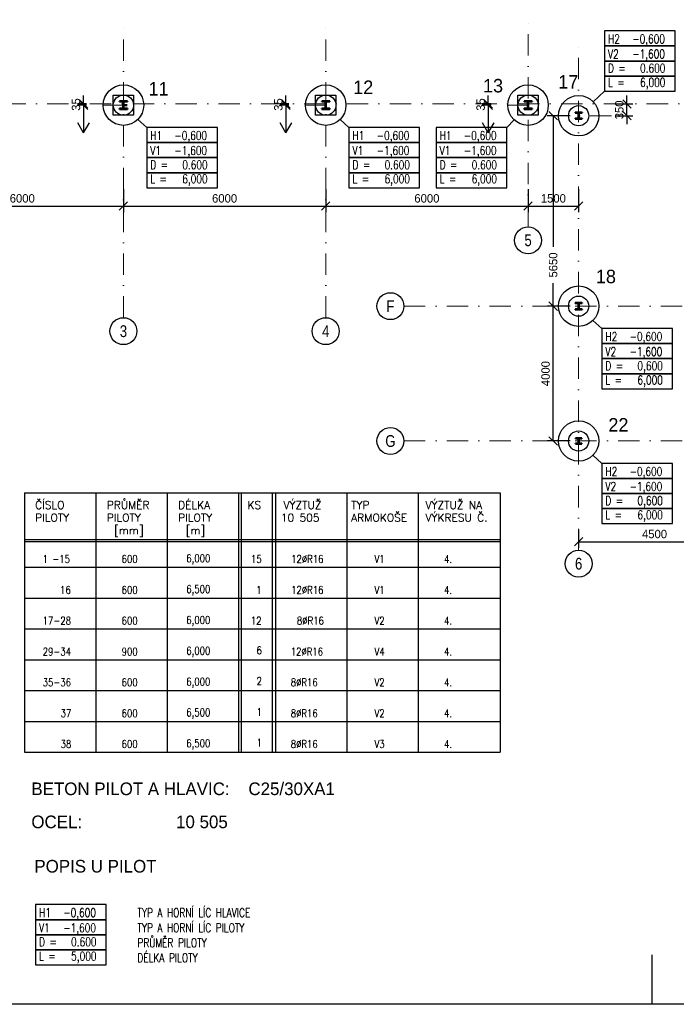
# Model space of a CAD drawing. Header units: millimetres. Extents: x -15255 to 382697, y -199968 to 116742.
# Tile 35 of 40: x 342954 to 362426, y -64111 to -34898. Entities that reach past the tile are written whole.
import ezdxf
from ezdxf.enums import TextEntityAlignment as Align

# ---------------------------------------------------------------- set-up
doc = ezdxf.new("R2010")
doc.units = ezdxf.units.MM
doc.header["$LTSCALE"] = 50
doc.linetypes.add('DASHDOT', pattern=[25.4, 12.7, -6.35, 0, -6.35])
for name, color, linetype in [('CISLA', 2, 'Continuous'), ('PILOTY', 2, 'Continuous'), ('POPIS', 6, 'Continuous')]:
    doc.layers.add(name, color=color, linetype=linetype)
for name, color, linetype, lineweight in [('CKKOTY', 3, 'Continuous', 25), ('CKKOTY_VYS', 3, 'Continuous', 25), ('CKRASTR', 1, 'DASHDOT', 18), ('CKRASTR_POPIS', 3, 'Continuous', 25), ('CSPROFILY_REZY', 4, 'Continuous', 50)]:
    doc.layers.add(name, color=color, linetype=linetype, lineweight=lineweight)
doc.styles.add('Arial', font='ARIAL.TTF', dxfattribs={"width": 0.8})
doc.styles.add('RomanS', font='romans.shx')
doc.dimstyles.new('CADKON', dxfattribs={"dimscale": 100, "dimtxt": 2.5, "dimasz": 2.5, "dimexe": 1.8, "dimexo": 5, "dimgap": 1, "dimtad": 1, "dimdec": 0, "dimrnd": 1, "dimtxsty": 'Standard', "dimblk1": 'OBLIQUE', "dimblk2": 'OBLIQUE', "dimsah": 1, "dimcen": 2.5, "dimclrd": 256, "dimadec": 1, "dimazin": 2, "dimtfac": 1, "dimtdec": 0, "dimtix": 1, "dimtmove": 2, "dimatfit": 3, "dimldrblk": 'OPEN30', "dimfxl": 0, "dimtolj": 1, "dimlwd": -1, "dimarcsym": 0})

# ---------------------------------------------------------------- blocks, each defined once
blk = doc.blocks.new('_OBLIQUE')
at = {"color": 0, "linetype": 'ByBlock'}
blk.add_line((-0.5, -0.5), (0.5, 0.5), dxfattribs=at)
blk = doc.blocks.new('*D600')
at = {"layer": 'CKKOTY'}
for p, q in [((360962, -37398), (360962, -37148)), ((360962, -37748), (360962, -37398)), ((360962, -37748), (360962, -37998))]:
    blk.add_line(p, q, dxfattribs=at)
at = {"layer": 'CKKOTY', "color": 0, "lineweight": -2}
for p, q in [((360630, -37398), (361142, -37398)), ((360630, -37748), (361142, -37748))]:
    blk.add_line(p, q, dxfattribs=at)
at = {"layer": 'Defpoints', "color": 0}
for p in [(360130, -37398), (360962, -37398), (360130, -37748)]:
    blk.add_point(p, dxfattribs=at)
at = {"layer": 'CKKOTY', "xscale": 250, "yscale": 250, "zscale": 250}
for p, rotation in [((360962, -37398), 270), ((360962, -37748), 90)]:
    blk.add_blockref('_OBLIQUE', p, dxfattribs=dict(at, rotation=rotation))
at = {"layer": 'CKKOTY', "color": 0, "insert": (360737, -37573), "char_height": 250, "attachment_point": 5, "rotation": 90}
blk.add_mtext('\\A1;350', dxfattribs=at)
blk = doc.blocks.new('_Open30')
at = {"color": 0, "lineweight": -2}
for p, q in [((-1, 0.27), (0, 0)), ((0, 0), (-1, -0.27)), ((0, 0), (-1, 0))]:
    blk.add_line(p, q, dxfattribs=at)
blk = doc.blocks.new('*D567')
at = {"layer": 'CKKOTY_VYS'}
for p, q in [((356849, -37398), (356849, -37148)), ((356849, -37398), (356849, -37433)), ((356849, -37433), (356849, -37683))]:
    blk.add_line(p, q, dxfattribs=at)
at = {"layer": 'CKKOTY_VYS', "color": 0, "lineweight": -2}
for p, q in [((356931, -37398), (356669, -37398)), ((356931, -37433), (356669, -37433))]:
    blk.add_line(p, q, dxfattribs=at)
at = {"layer": 'Defpoints', "color": 0}
for p in [(356849, -37433), (357431, -37398), (357431, -37433)]:
    blk.add_point(p, dxfattribs=at)
at = {"layer": 'CKKOTY_VYS', "xscale": 250, "yscale": 250, "zscale": 250}
for p, rotation in [((356849, -37398), 270), ((356849, -37433), 90)]:
    blk.add_blockref('_OBLIQUE', p, dxfattribs=dict(at, rotation=rotation))
at = {"layer": 'CKKOTY_VYS', "color": 0, "insert": (356624, -37415), "char_height": 250, "attachment_point": 5, "rotation": 90}
blk.add_mtext('\\A1;35', dxfattribs=at)
blk = doc.blocks.new('*D566')
at = {"layer": 'CKKOTY_VYS'}
for p, q in [((350849, -37398), (350849, -37148)), ((350849, -37398), (350849, -37433)), ((350849, -37433), (350849, -37683))]:
    blk.add_line(p, q, dxfattribs=at)
at = {"layer": 'CKKOTY_VYS', "color": 0, "lineweight": -2}
for p, q in [((350931, -37398), (350669, -37398)), ((350931, -37433), (350669, -37433))]:
    blk.add_line(p, q, dxfattribs=at)
at = {"layer": 'Defpoints', "color": 0}
for p in [(350849, -37433), (351431, -37398), (351431, -37433)]:
    blk.add_point(p, dxfattribs=at)
at = {"layer": 'CKKOTY_VYS', "xscale": 250, "yscale": 250, "zscale": 250}
for p, rotation in [((350849, -37398), 270), ((350849, -37433), 90)]:
    blk.add_blockref('_OBLIQUE', p, dxfattribs=dict(at, rotation=rotation))
at = {"layer": 'CKKOTY_VYS', "color": 0, "insert": (350624, -37415), "char_height": 250, "attachment_point": 5, "rotation": 90}
blk.add_mtext('\\A1;35', dxfattribs=at)
blk = doc.blocks.new('*D565')
at = {"layer": 'CKKOTY_VYS'}
for p, q in [((344849, -37398), (344849, -37148)), ((344849, -37398), (344849, -37433)), ((344849, -37433), (344849, -37683))]:
    blk.add_line(p, q, dxfattribs=at)
at = {"layer": 'CKKOTY_VYS', "color": 0, "lineweight": -2}
for p, q in [((344931, -37398), (344669, -37398)), ((344931, -37433), (344669, -37433))]:
    blk.add_line(p, q, dxfattribs=at)
at = {"layer": 'Defpoints', "color": 0}
for p in [(344849, -37433), (345431, -37398), (345431, -37433)]:
    blk.add_point(p, dxfattribs=at)
at = {"layer": 'CKKOTY_VYS', "xscale": 250, "yscale": 250, "zscale": 250}
for p, rotation in [((344849, -37398), 270), ((344849, -37433), 90)]:
    blk.add_blockref('_OBLIQUE', p, dxfattribs=dict(at, rotation=rotation))
at = {"layer": 'CKKOTY_VYS', "color": 0, "insert": (344624, -37415), "char_height": 250, "attachment_point": 5, "rotation": 90}
blk.add_mtext('\\A1;35', dxfattribs=at)
blk = doc.blocks.new('*D554')
at = {"layer": 'CKKOTY', "color": 0, "lineweight": -2}
for p, q in [((359530, -50019), (359530, -50565)), ((364030, -50019), (364030, -50565))]:
    blk.add_line(p, q, dxfattribs=at)
at = {"layer": 'CKKOTY'}
blk.add_line((359530, -50385), (364030, -50385), dxfattribs=at)
at = {"layer": 'Defpoints', "color": 0}
for p in [(359530, -49519), (364030, -49519), (364030, -50385)]:
    blk.add_point(p, dxfattribs=at)
at = {"layer": 'CKKOTY', "xscale": 250, "yscale": 250, "zscale": 250, "rotation": 180}
blk.add_blockref('_OBLIQUE', (359530, -50385), dxfattribs=at)
at = {"layer": 'CKKOTY', "xscale": 250, "yscale": 250, "zscale": 250}
blk.add_blockref('_OBLIQUE', (364030, -50385), dxfattribs=at)
at = {"layer": 'CKKOTY', "color": 0, "insert": (361780, -50160), "char_height": 250, "attachment_point": 5}
blk.add_mtext('\\A1;4500', dxfattribs=at)
blk = doc.blocks.new('*D549')
at = {"layer": 'CKKOTY', "color": 0, "lineweight": -2}
for p, q in [((359275, -37748), (358595, -37748)), ((359275, -43398), (358595, -43398))]:
    blk.add_line(p, q, dxfattribs=at)
at = {"layer": 'CKKOTY'}
for p, q in [((358775, -37748), (358775, -41639)), ((358775, -43398), (358775, -42714))]:
    blk.add_line(p, q, dxfattribs=at)
at = {"layer": 'Defpoints', "color": 0}
for p in [(358775, -37748), (360812, -37748), (361522, -43398)]:
    blk.add_point(p, dxfattribs=at)
at = {"layer": 'CKKOTY', "xscale": 250, "yscale": 250, "zscale": 250}
for p, rotation in [((358775, -37748), 90), ((358775, -43398), 270)]:
    blk.add_blockref('_OBLIQUE', p, dxfattribs=dict(at, rotation=rotation))
at = {"layer": 'CKKOTY', "color": 0, "insert": (358775, -42176), "char_height": 250, "attachment_point": 5, "rotation": 90}
blk.add_mtext('\\A1;5650', dxfattribs=at)
blk = doc.blocks.new('*D548')
at = {"layer": 'CKKOTY', "color": 0, "lineweight": -2}
for p, q in [((359275, -43398), (358595, -43398)), ((359275, -47398), (358595, -47398))]:
    blk.add_line(p, q, dxfattribs=at)
at = {"layer": 'CKKOTY'}
blk.add_line((358775, -47398), (358775, -43398), dxfattribs=at)
at = {"layer": 'Defpoints', "color": 0}
for p in [(358775, -43398), (361522, -43398), (361522, -47398)]:
    blk.add_point(p, dxfattribs=at)
at = {"layer": 'CKKOTY', "xscale": 250, "yscale": 250, "zscale": 250}
for p, rotation in [((358775, -43398), 90), ((358775, -47398), 270)]:
    blk.add_blockref('_OBLIQUE', p, dxfattribs=dict(at, rotation=rotation))
at = {"layer": 'CKKOTY', "color": 0, "insert": (358550, -45398), "char_height": 250, "attachment_point": 5, "rotation": 90}
blk.add_mtext('\\A1;4000', dxfattribs=at)
blk = doc.blocks.new('*D547')
at = {"layer": 'CKKOTY', "color": 0, "lineweight": -2}
for p, q in [((358030, -39926), (358030, -40606)), ((359530, -39926), (359530, -40606))]:
    blk.add_line(p, q, dxfattribs=at)
at = {"layer": 'CKKOTY'}
blk.add_line((358030, -40426), (359530, -40426), dxfattribs=at)
at = {"layer": 'Defpoints', "color": 0}
for p in [(359530, -38933), (358030, -39236), (359530, -40426)]:
    blk.add_point(p, dxfattribs=at)
at = {"layer": 'CKKOTY', "xscale": 250, "yscale": 250, "zscale": 250, "rotation": 180}
blk.add_blockref('_OBLIQUE', (358030, -40426), dxfattribs=at)
at = {"layer": 'CKKOTY', "xscale": 250, "yscale": 250, "zscale": 250}
blk.add_blockref('_OBLIQUE', (359530, -40426), dxfattribs=at)
at = {"layer": 'CKKOTY', "color": 0, "insert": (358780, -40201), "char_height": 250, "attachment_point": 5}
blk.add_mtext('\\A1;1500', dxfattribs=at)
blk = doc.blocks.new('*D546')
at = {"layer": 'CKKOTY', "color": 0, "lineweight": -2}
for p, q in [((352030, -39926), (352030, -40606)), ((358030, -39926), (358030, -40606))]:
    blk.add_line(p, q, dxfattribs=at)
at = {"layer": 'CKKOTY'}
blk.add_line((352030, -40426), (358030, -40426), dxfattribs=at)
at = {"layer": 'Defpoints', "color": 0}
for p in [(352030, -39236), (358030, -39236), (358030, -40426)]:
    blk.add_point(p, dxfattribs=at)
at = {"layer": 'CKKOTY', "xscale": 250, "yscale": 250, "zscale": 250, "rotation": 180}
blk.add_blockref('_OBLIQUE', (352030, -40426), dxfattribs=at)
at = {"layer": 'CKKOTY', "xscale": 250, "yscale": 250, "zscale": 250}
blk.add_blockref('_OBLIQUE', (358030, -40426), dxfattribs=at)
at = {"layer": 'CKKOTY', "color": 0, "insert": (355030, -40201), "char_height": 250, "attachment_point": 5}
blk.add_mtext('\\A1;6000', dxfattribs=at)
blk = doc.blocks.new('*D545')
at = {"layer": 'CKKOTY', "color": 0, "lineweight": -2}
for p, q in [((346030, -39926), (346030, -40606)), ((352030, -39926), (352030, -40606))]:
    blk.add_line(p, q, dxfattribs=at)
at = {"layer": 'CKKOTY'}
blk.add_line((346030, -40426), (352030, -40426), dxfattribs=at)
at = {"layer": 'Defpoints', "color": 0}
for p in [(346030, -39236), (352030, -39236), (352030, -40426)]:
    blk.add_point(p, dxfattribs=at)
at = {"layer": 'CKKOTY', "xscale": 250, "yscale": 250, "zscale": 250, "rotation": 180}
blk.add_blockref('_OBLIQUE', (346030, -40426), dxfattribs=at)
at = {"layer": 'CKKOTY', "xscale": 250, "yscale": 250, "zscale": 250}
blk.add_blockref('_OBLIQUE', (352030, -40426), dxfattribs=at)
at = {"layer": 'CKKOTY', "color": 0, "insert": (349030, -40201), "char_height": 250, "attachment_point": 5}
blk.add_mtext('\\A1;6000', dxfattribs=at)
blk = doc.blocks.new('*D544')
at = {"layer": 'CKKOTY', "color": 0, "lineweight": -2}
for p, q in [((340030, -39926), (340030, -40606)), ((346030, -39926), (346030, -40606))]:
    blk.add_line(p, q, dxfattribs=at)
at = {"layer": 'CKKOTY'}
blk.add_line((340030, -40426), (346030, -40426), dxfattribs=at)
at = {"layer": 'Defpoints', "color": 0}
for p in [(340030, -39236), (346030, -39236), (346030, -40426)]:
    blk.add_point(p, dxfattribs=at)
at = {"layer": 'CKKOTY', "xscale": 250, "yscale": 250, "zscale": 250, "rotation": 180}
blk.add_blockref('_OBLIQUE', (340030, -40426), dxfattribs=at)
at = {"layer": 'CKKOTY', "xscale": 250, "yscale": 250, "zscale": 250}
blk.add_blockref('_OBLIQUE', (346030, -40426), dxfattribs=at)
at = {"layer": 'CKKOTY', "color": 0, "insert": (343030, -40201), "char_height": 250, "attachment_point": 5}
blk.add_mtext('\\A1;6000', dxfattribs=at)
blk = doc.blocks.new('CK_S_EXT_HEAHEA200')
for p, q in [((-100, 95), (100, 95)), ((-100, 95), (-100, 85)), ((-100, 85), (-21.25, 85)), ((-3.25, -67), (-3.25, 67)), ((3.25, -67), (3.25, 67)), ((100, 85), (21.25, 85)), ((100, 95), (100, 85)), ((-100, -95), (-100, -85)), ((-100, -85), (-21.25, -85)), ((-100, -95), (100, -95)), ((100, -85), (21.25, -85)), ((100, -95), (100, -85))]:
    blk.add_line(p, q)
for centre, start, end in [((-21.25, 67), 0, 90), ((21.25, 67), 90, 180), ((-21.25, -67), 270, 0), ((21.25, -67), 180, 270)]:
    blk.add_arc(centre, 18, start, end)
blk = doc.blocks.new('CK_S_EXT_HEAHEA180')
for p, q in [((-90, 85.5), (90, 85.5)), ((-90, 85.5), (-90, 76)), ((-90, 76), (-18, 76)), ((-3, -61), (-3, 61)), ((3, -61), (3, 61)), ((90, 76), (18, 76)), ((90, 85.5), (90, 76)), ((-90, -85.5), (-90, -76)), ((-90, -76), (-18, -76)), ((-90, -85.5), (90, -85.5)), ((90, -76), (18, -76)), ((90, -85.5), (90, -76))]:
    blk.add_line(p, q)
for centre, start, end in [((-18, 61), 0, 90), ((18, 61), 90, 180), ((-18, -61), 270, 0), ((18, -61), 180, 270)]:
    blk.add_arc(centre, 15, start, end)
blk = doc.blocks.new('CK_S_EXT_HEAHEA240')
for p, q in [((-120, 115), (120, 115)), ((-120, 115), (-120, 103)), ((-120, 103), (-24.75, 103)), ((-3.75, -82), (-3.75, 82)), ((3.75, -82), (3.75, 82)), ((120, 103), (24.75, 103)), ((120, 115), (120, 103)), ((-120, -115), (-120, -103)), ((-120, -103), (-24.75, -103)), ((-120, -115), (120, -115)), ((120, -103), (24.75, -103)), ((120, -115), (120, -103))]:
    blk.add_line(p, q)
for centre, start, end in [((-24.75, 82), 0, 90), ((24.75, 82), 90, 180), ((-24.75, -82), 270, 0), ((24.75, -82), 180, 270)]:
    blk.add_arc(centre, 21, start, end)

msp = doc.modelspace()

# ---------------------------------------------------------------- linework, layer by layer
for p, q in [((360296.9, -37018), (359964.9, -37334.1)), ((346719.3, -38097), (346455.8, -37855.9)), ((352719.3, -38097), (352455.8, -37855.9)), ((357398.2, -38097), (357616.7, -37867.4)), ((360219.3, -44062), (359955.8, -43820.9)), ((360219.3, -48062), (359955.8, -47820.9)), ((343092.1, -48932.5), (357201, -48932.5)), ((343092.1, -48932.5), (343092.1, -56633.9)), ((345210.4, -48932.5), (345210.4, -56633.9)), ((347328.6, -48932.5), (347328.6, -56633.9)), ((349446.8, -48932.5), (349446.8, -56633.9)), ((349523.7, -48932.5), (349523.7, -56633.9)), ((350442.9, -48932.5), (350442.9, -56633.9)), ((350535.2, -48932.5), (350535.2, -56633.9)), ((352653.4, -48932.5), (352653.4, -56633.9)), ((354771.6, -48932.5), (354771.6, -56633.9)), ((354771.6, -48932.5), (354771.6, -56633.9)), ((357201, -48932.5), (357201, -56633.9)), ((343092.1, -50318.1), (357201, -50318.1)), ((343092.1, -50379), (357201, -50379)), ((343092.1, -51145.1), (349446.8, -51145.1)), ((349446.8, -51145.1), (354771.6, -51145.1)), ((354771.6, -51145.1), (357201, -51145.1)), ((343092.1, -52059.9), (349446.8, -52059.9)), ((349446.8, -52059.9), (354771.6, -52059.9)), ((354771.6, -52059.9), (357201, -52059.9)), ((343092.1, -52974.7), (357201, -52974.7)), ((343092.1, -53889.5), (357201, -53889.5)), ((343092.1, -54804.3), (357201, -54804.3)), ((343092.1, -55719.1), (357201, -55719.1)), ((343092.1, -56633.9), (357201, -56633.9)), ((343092.1, -56633.9), (357201, -56633.9)), ((343092.1, -56633.9), (357201, -56633.9)), ((343092.1, -56633.9), (357201, -56633.9)), ((361697, -62647.2), (361697, -64111.3)), ((382697, -64111.3), (319707, -64111.3))]:
    msp.add_line(p, q)
at = {"linetype": 'Continuous'}
for points in [[(360296.9, -35231.6), (360296.9, -35678.2), (362392.9, -35678.2), (362392.9, -35231.6)], [(360296.9, -35678.2), (360296.9, -36124.8), (362392.9, -36124.8), (362392.9, -35678.2)], [(360296.9, -36124.8), (360296.9, -36571.4), (362392.9, -36571.4), (362392.9, -36124.8)], [(360296.9, -36571.4), (360296.9, -37018), (362392.9, -37018), (362392.9, -36571.4)], [(346719.3, -38097), (346719.3, -38543.6), (348815.3, -38543.6), (348815.3, -38097)], [(352719.3, -38097), (352719.3, -38543.6), (354815.3, -38543.6), (354815.3, -38097)], [(355302.1, -38097), (355302.1, -38543.6), (357398.2, -38543.6), (357398.2, -38097)], [(346719.3, -38543.6), (346719.3, -38990.2), (348815.3, -38990.2), (348815.3, -38543.6)], [(352719.3, -38543.6), (352719.3, -38990.2), (354815.3, -38990.2), (354815.3, -38543.6)], [(355302.1, -38543.6), (355302.1, -38990.2), (357398.2, -38990.2), (357398.2, -38543.6)], [(346719.3, -38990.2), (346719.3, -39436.9), (348815.3, -39436.9), (348815.3, -38990.2)], [(352719.3, -38990.2), (352719.3, -39436.9), (354815.3, -39436.9), (354815.3, -38990.2)], [(355302.1, -38990.2), (355302.1, -39436.9), (357398.2, -39436.9), (357398.2, -38990.2)], [(346719.3, -39436.9), (346719.3, -39883.5), (348815.3, -39883.5), (348815.3, -39436.9)], [(352719.3, -39436.9), (352719.3, -39883.5), (354815.3, -39883.5), (354815.3, -39436.9)], [(355302.1, -39436.9), (355302.1, -39883.5), (357398.2, -39883.5), (357398.2, -39436.9)], [(360219.3, -44062), (360219.3, -44508.6), (362315.3, -44508.6), (362315.3, -44062)], [(360219.3, -44508.6), (360219.3, -44955.2), (362315.3, -44955.2), (362315.3, -44508.6)], [(360219.3, -44955.2), (360219.3, -45401.9), (362315.3, -45401.9), (362315.3, -44955.2)], [(360219.3, -45401.9), (360219.3, -45848.5), (362315.3, -45848.5), (362315.3, -45401.9)], [(360219.3, -48062), (360219.3, -48508.6), (362315.3, -48508.6), (362315.3, -48062)], [(360219.3, -48508.6), (360219.3, -48955.2), (362315.3, -48955.2), (362315.3, -48508.6)], [(360219.3, -48955.2), (360219.3, -49401.9), (362315.3, -49401.9), (362315.3, -48955.2)], [(360219.3, -49401.9), (360219.3, -49848.5), (362315.3, -49848.5), (362315.3, -49401.9)], [(343423.7, -61154.3), (343423.7, -61601), (345519.8, -61601), (345519.8, -61154.3)], [(343423.7, -61601), (343423.7, -62047.6), (345519.8, -62047.6), (345519.8, -61601)], [(343423.7, -62047.6), (343423.7, -62494.2), (345519.8, -62494.2), (345519.8, -62047.6)], [(343423.7, -62494.2), (343423.7, -62940.8), (345519.8, -62940.8), (345519.8, -62494.2)]]:
    msp.add_lwpolyline(points, close=True, dxfattribs=at)
at = {"layer": 'CKKOTY_VYS'}
for p, q in [((344848.6, -37682.9), (344848.6, -38251.6)), ((350848.6, -37682.9), (350848.6, -38251.6)), ((356848.6, -37682.9), (356848.6, -38251.6)), ((344848.6, -38251.6), (344675, -37962.6)), ((344848.6, -38251.6), (345022.1, -37962.6)), ((350848.6, -38251.6), (350675, -37962.6)), ((350848.6, -38251.6), (351022.1, -37962.6)), ((356848.6, -38251.6), (356675, -37962.6)), ((356848.6, -38251.6), (357022.1, -37962.6))]:
    msp.add_line(p, q, dxfattribs=at)
at = {"layer": 'CKRASTR'}
for p, q in [((346030.4, -43739.4), (346030.4, -34897.9)), ((352030.4, -43739.4), (352030.4, -34897.9)), ((358030.4, -41045.2), (358030.4, -34897.9)), ((359530.4, -50638.2), (359530.4, -35690.5)), ((332335, -37397.9), (377030.4, -37397.9)), ((345430.4, -37432.9), (346630.4, -37432.9)), ((351430.4, -37432.9), (352630.4, -37432.9)), ((357430.4, -37432.9), (358630.4, -37432.9)), ((358600.4, -37747.9), (360596.5, -37747.9)), ((354348.3, -43397.9), (377030.4, -43397.9)), ((354348.3, -47397.9), (377030.4, -47397.9))]:
    msp.add_line(p, q, dxfattribs=at)
at = {"layer": 'CKRASTR_POPIS'}
for centre in [(358030.4, -41445.2), (353948.3, -43397.9), (346030.4, -44139.4), (352030.4, -44139.4), (353948.3, -47397.9), (359530.4, -51038.2)]:
    msp.add_circle(centre, 400, dxfattribs=at)
at = {"layer": 'CSPROFILY_REZY'}
msp.add_line((346026.6, -37432.9), (346138.5, -37432.9), dxfattribs=at)
at = {"layer": 'PILOTY'}
for points in [[(345730.4, -37132.9), (346330.4, -37132.9), (346330.4, -37732.9), (345730.4, -37732.9)], [(351730.4, -37132.9), (352330.4, -37132.9), (352330.4, -37732.9), (351730.4, -37732.9)], [(357730.4, -37132.9), (358330.4, -37132.9), (358330.4, -37732.9), (357730.4, -37732.9)]]:
    msp.add_lwpolyline(points, close=True, dxfattribs=at)
for centre, radius in [((346030.4, -37432.9), 600), ((352030.4, -37432.9), 600), ((358030.4, -37432.9), 600), ((346030.4, -37432.9), 300), ((352030.4, -37432.9), 300), ((358030.4, -37432.9), 300), ((359530.4, -37747.9), 600), ((359530.4, -37747.9), 300), ((359530.4, -43397.9), 600), ((359530.4, -43397.9), 300), ((359530.4, -47397.9), 600), ((359530.4, -47397.9), 300)]:
    msp.add_circle(centre, radius, dxfattribs=at)

# ---------------------------------------------------------------- block references
at = {"layer": 'CSPROFILY_REZY', "rotation": 180}
for p in [(346030.4, -37432.9), (352030.4, -37432.9), (358030.4, -37432.9)]:
    msp.add_blockref('CK_S_EXT_HEAHEA240', p, dxfattribs=at)
at = {"layer": 'CSPROFILY_REZY'}
for name, p in [('CK_S_EXT_HEAHEA200', (359530.4, -37747.9)), ('CK_S_EXT_HEAHEA200', (359530.4, -43397.9)), ('CK_S_EXT_HEAHEA180', (359530.4, -47397.9))]:
    msp.add_blockref(name, p, dxfattribs=at)

# ---------------------------------------------------------------- texts
at = {"linetype": 'Continuous', "style": 'RomanS', "width": 0.75}
for s, height, p in [('H2', 259.88, (360402, -35599.4)), ('-0,600', 259.88, (361120.3, -35599.4)), ('V2', 259.88, (360402, -36046)), ('-1,600', 259.88, (361120.3, -36046)), ('D =', 259.88, (360402, -36466.7)), ('0.600', 259.88, (361352.1, -36466.7)), ('L =', 259.88, (360402, -36887.5)), ('6,000', 259.88, (361352.1, -36887.5)), ('H1', 259.88, (346824.4, -38464.8)), ('-0,600', 259.88, (347542.7, -38464.8)), ('H1', 259.88, (352824.4, -38464.8)), ('-0,600', 259.88, (353542.7, -38464.8)), ('H1', 259.88, (355407.2, -38464.8)), ('-0,600', 259.88, (356125.6, -38464.8)), ('V1', 259.88, (346824.4, -38911.4)), ('-1,600', 259.88, (347542.7, -38911.4)), ('V1', 259.88, (352824.4, -38911.4)), ('-1,600', 259.88, (353542.7, -38911.4)), ('V1', 259.88, (355407.2, -38911.4)), ('-1,600', 259.88, (356125.6, -38911.4)), ('D =', 259.88, (346824.4, -39332.2)), ('0.600', 259.88, (347774.5, -39332.2)), ('D =', 259.88, (352824.4, -39332.2)), ('0.600', 259.88, (353774.5, -39332.2)), ('D =', 259.88, (355407.2, -39332.2)), ('0.600', 259.88, (356357.4, -39332.2)), ('L =', 259.88, (346824.4, -39752.9)), ('6,000', 259.88, (347774.5, -39752.9)), ('L =', 259.88, (352824.4, -39752.9)), ('6,000', 259.88, (353774.5, -39752.9)), ('L =', 259.88, (355407.2, -39752.9)), ('6,000', 259.88, (356357.4, -39752.9)), ('H2', 259.88, (360324.4, -44429.8)), ('-0,600', 259.88, (361042.7, -44429.8)), ('V2', 259.88, (360324.4, -44876.4)), ('-1,600', 259.88, (361042.7, -44876.4)), ('D =', 259.88, (360324.4, -45297.2)), ('0,600', 259.88, (361274.5, -45297.2)), ('L =', 259.88, (360324.4, -45717.9)), ('6,000', 259.88, (361274.5, -45717.9)), ('H2', 259.88, (360324.4, -48429.8)), ('-0,600', 259.88, (361042.7, -48429.8)), ('V2', 259.88, (360324.4, -48876.4)), ('-1,600', 259.88, (361042.7, -48876.4)), ('D =', 259.88, (360324.4, -49297.2)), ('0,600', 259.88, (361274.5, -49297.2)), ('L =', 259.88, (360324.4, -49717.9)), ('6,000', 259.88, (361274.5, -49717.9)), ('H1', 259.88, (343528.8, -61522.1)), ('-0,600', 259.88, (344247.2, -61522.1)), ('TYP A HORNÍ LÍC HLAVICE', 259.875, (346444.1, -61522.1)), ('TYP A HORNÍ LÍC PILOTY', 259.875, (346444.1, -61968.8)), ('V1', 259.88, (343528.8, -61968.8)), ('-1,600', 259.88, (344247.2, -61968.8)), ('D =', 259.88, (343528.8, -62389.5)), ('0.600', 259.88, (344479, -62389.5)), ('PRŮMĚR PILOTY', 259.875, (346444.1, -62415.4)), ('L =', 259.88, (343528.8, -62810.3)), ('5,000', 259.88, (344479, -62810.3)), ('DÉLKA PILOTY', 259.875, (346444.1, -62862))]:
    msp.add_text(s, height=height, dxfattribs=at).set_placement(p)
at = {"style": 'RomanS'}
for s, p in [('ČÍSLO', (343414.9, -49415.6)), ('PRŮMĚR', (345533.2, -49415.6)), ('DÉLKA', (347651.4, -49415.6)), ('KS', (349709.6, -49415.6)), ('VÝZTUŽ', (350773.8, -49415.6)), ('TYP', (352788, -49415.6)), ('VÝZTUŽ NA', (354985.9, -49415.6)), ('PILOTY ', (343414.9, -49789.6)), ('PILOTY ', (345533.2, -49789.6)), ('PILOTY ', (347651.4, -49789.6)), ('10 505', (350693.9, -49789.6)), ('ARMOKOŠE', (352788, -49789.6)), ('VÝKRESU Č.', (354985.9, -49789.6)), ('[mm]', (345759.1, -50163.6)), ('[m]', (347877.3, -50163.6))]:
    msp.add_text(s, height=231, dxfattribs=at).set_placement(p)
at = {"style": 'RomanS', "width": 0.8}
for s, p in [('1 -15', (343635.9, -51016.5)), ('600', (345976.8, -51016.5)), ('6,000', (347893.7, -50993.3)), ('15', (349813.8, -51016.5)), ('12%%CR16', (351003.2, -51016.5)), ('V1', (353475.3, -51016.5)), ('4.', (355538.1, -51016.5)), ('16', (344150.5, -51931.3)), ('600', (345976.8, -51931.3)), ('6,500', (347893.7, -51908.1)), ('1', (349963.9, -51931.3)), ('12%%CR16', (351003.2, -51931.3)), ('V1', (353475.3, -51931.3)), ('4.', (355538.1, -51931.3)), ('17-28', (343635.9, -52846.1)), ('600', (345976.8, -52846.1)), ('6,000', (347893.7, -52822.9)), ('12', (349809, -52846.1)), ('8%%CR16', (351174.9, -52846.1)), ('V2', (353475.3, -52846.1)), ('4.', (355538.1, -52846.1)), ('29-34', (343635.9, -53760.9)), ('900', (345976.8, -53760.9)), ('6,000', (347893.7, -53737.7)), ('6', (349977.5, -53721.3)), ('12%%CR16', (350992, -53760.9)), ('V4', (353475.3, -53760.9)), ('4.', (355538.1, -53760.9)), ('35-36', (343635.9, -54675.7)), ('600', (345976.8, -54675.7)), ('6,000', (347893.7, -54652.5)), ('2', (349977.5, -54636.1)), ('8%%CR16', (350992, -54675.7)), ('V2', (353475.3, -54675.7)), ('4.', (355538.1, -54675.7)), ('37', (344166.9, -55590.5)), ('600', (345976.8, -55590.5)), ('6,500', (347893.7, -55567.3)), ('1', (349977.5, -55550.9)), ('8%%CR16', (350992, -55590.5)), ('V2', (353475.3, -55590.5)), ('4.', (355538.1, -55590.5)), ('38', (344166.9, -56505.3)), ('600', (345976.8, -56505.3)), ('6,500', (347893.7, -56482.1)), ('1', (349977.5, -56465.7)), ('8%%CR16', (350992, -56505.3)), ('V3', (353475.3, -56505.3)), ('4.', (355538.1, -56505.3))]:
    msp.add_text(s, height=231, dxfattribs=at).set_placement(p)
at = {"layer": 'CISLA'}
for s, p in [('11', (346774.9, -37147.7)), ('12', (352844.4, -37102.2)), ('13', (356694.5, -37056.3)), ('17', (358925.9, -36941.5)), ('18', (360041.8, -42716.4)), ('22', (360411, -47118.7))]:
    msp.add_text(s, height=400, dxfattribs=at).set_placement(p)
at = {"layer": 'CKRASTR_POPIS', "style": 'Arial', "width": 0.8}
for s, p in [('5', (358030.4, -41445.2)), ('F', (353948.3, -43397.9)), ('3', (346030.4, -44139.4)), ('4', (352030.4, -44139.4)), ('G', (353948.3, -47397.9)), ('6', (359530.4, -51038.2))]:
    msp.add_text(s, height=350, dxfattribs=at).set_placement(p, align=Align.MIDDLE)
at = {"layer": 'POPIS'}
for s, p in [('BETON PILOT A HLAVIC:    C25/30XA1', (343299.8, -57904.8)), ('OCEL:                    10 505', (343299.8, -58885.6)), ('POPIS U PILOT', (343389, -60202.3))]:
    msp.add_text(s, height=375, dxfattribs=at).set_placement(p)

# ---------------------------------------------------------------- dimensions: what is measured, and where the dimension line sits
at = {"layer": 'CKKOTY'}
dim = msp.add_linear_dim(base=(360962, -37397.9), p1=(360130.4, -37747.9), p2=(360130.4, -37397.9), angle=90, dimstyle='CADKON', dxfattribs=at)
dim.commit()
dim.dimension.update_dxf_attribs({"geometry": '*D600', "text_midpoint": (360737, -37572.9)})
dim = msp.add_linear_dim(base=(358774.5, -37747.9), p1=(361522.4, -43397.9), p2=(360812.5, -37747.9), angle=90, dimstyle='CADKON', override={"dimtmove": 2}, dxfattribs=at)
dim.commit()
dim.dimension.update_dxf_attribs({"geometry": '*D549', "text_midpoint": (358774.5, -42176.3), "dimtype": 160})
for base, p1, p2, picture, middle in [((359530.4, -40425.9), (358030.4, -39236), (359530.4, -38932.5), '*D547', (358780.4, -40200.9)), ((346030.4, -40425.9), (340030.4, -39236), (346030.4, -39236), '*D544', (343030.4, -40200.9)), ((352030.4, -40425.9), (346030.4, -39236), (352030.4, -39236), '*D545', (349030.4, -40200.9)), ((358030.4, -40425.9), (352030.4, -39236), (358030.4, -39236), '*D546', (355030.4, -40200.9))]:
    dim = msp.add_linear_dim(base=base, p1=p1, p2=p2, dimstyle='CADKON', override={"dimtmove": 2}, dxfattribs=at)
    dim.commit()
    dim.dimension.update_dxf_attribs({"geometry": picture, "text_midpoint": middle})
dim = msp.add_linear_dim(base=(358774.5, -43397.9), p1=(361522.4, -47397.9), p2=(361522.4, -43397.9), angle=90, dimstyle='CADKON', override={"dimtmove": 2}, dxfattribs=at)
dim.commit()
dim.dimension.update_dxf_attribs({"geometry": '*D548', "text_midpoint": (358549.5, -45397.9)})
dim = msp.add_linear_dim(base=(364030.4, -50384.6), p1=(359530.4, -49519.4), p2=(364030.4, -49519.4), dimstyle='CADKON', dxfattribs=at)
dim.commit()
dim.dimension.update_dxf_attribs({"geometry": '*D554', "text_midpoint": (361780.4, -50159.6)})
at = {"layer": 'CKKOTY_VYS'}
for base, p1, p2, picture, middle in [((344848.6, -37432.9), (345431.4, -37397.9), (345431.4, -37432.9), '*D565', (344623.6, -37415.4)), ((350848.6, -37432.9), (351431.4, -37397.9), (351431.4, -37432.9), '*D566', (350623.6, -37415.4)), ((356848.6, -37432.9), (357431.4, -37397.9), (357431.4, -37432.9), '*D567', (356623.6, -37415.4))]:
    dim = msp.add_linear_dim(base=base, p1=p1, p2=p2, angle=90, dimstyle='CADKON', dxfattribs=at)
    dim.commit()
    dim.dimension.update_dxf_attribs({"geometry": picture, "text_midpoint": middle})

doc.saveas('drawing.dxf')
